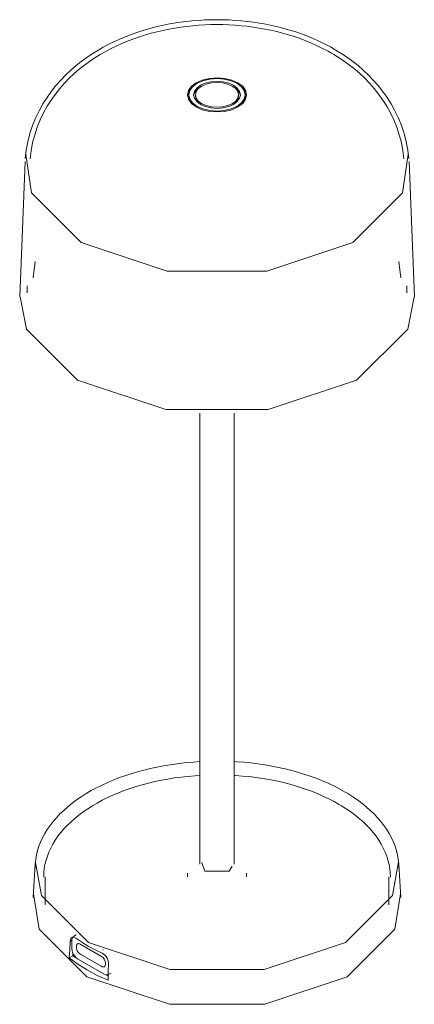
# Model space of a CAD drawing. Header units: millimetres. Extents: x 6562 to 7068, y 2013 to 6642.
# Tile 2 of 3: x 6807 to 6887, y 5644 to 5844. Entities that reach past the tile are written whole.
import ezdxf

# ---------------------------------------------------------------- set-up
doc = ezdxf.new("R2010")
doc.units = ezdxf.units.MM
doc.layers.add('Luminarias', color=7, linetype='Continuous', lineweight=20)

# ---------------------------------------------------------------- blocks, each defined once
blk = doc.blocks.new('71920 - 75602 GROP 2000 Dark grey pole lamp-550666-00 Isometrico PDF')
at = {"layer": 'Luminarias', "color": 254, "lineweight": 9, "true_color": 0xcfcfcf}
for p, q in [((2408.5, 5830.7), (2408.26, 5830.56)), ((2415, 5830.56), (2414.76, 5830.69)), ((2405.87, 5828.92), (2405.87, 5828.62)), ((2407.23, 5828.92), (2407.23, 5828.62)), ((2416.03, 5828.62), (2416.03, 5828.92)), ((2417.39, 5828.62), (2417.39, 5828.92)), ((2372.52, 5815.33), (2371.44, 5787.78)), ((2451.83, 5787.78), (2450.74, 5815.33)), ((2374.6, 5794.99), (2374.18, 5791.67)), ((2449.09, 5791.67), (2448.66, 5794.99)), ((2372.98, 5790.05), (2372.98, 5788.58)), ((2450.28, 5788.58), (2450.28, 5790.05)), ((2408.13, 5764.13), (2408.13, 5672.26)), ((2415.13, 5672.26), (2415.13, 5764.13)), ((2374.61, 5672.31), (2374.15, 5665.52)), ((2408.54, 5672.62), (2409.16, 5670.83)), ((2448.55, 5673.21), (2448.54, 5673.33)), ((2449.11, 5665.52), (2448.65, 5672.31)), ((2376.62, 5669.67), (2376.62, 5664.01)), ((2405.63, 5670.46), (2405.63, 5669.67)), ((2417.64, 5669.67), (2417.64, 5670.46)), ((2446.64, 5664.01), (2446.64, 5669.67)), ((2382.93, 5657.88), (2382.41, 5657.58)), ((2381.74, 5656.6), (2382.06, 5656.78)), ((2382.07, 5656.82), (2382.07, 5655.04)), ((2383.78, 5656.01), (2388.12, 5653.5)), ((2382.25, 5653.63), (2381.51, 5653.2)), ((2382.27, 5654.27), (2382.25, 5653.63)), ((2382.25, 5653.63), (2382.93, 5653.24)), ((2388.04, 5651.49), (2383.86, 5653.9)), ((2388.46, 5654.78), (2388.35, 5654.85)), ((2383.24, 5653.01), (2388.66, 5649.88)), ((2388.96, 5649.76), (2389.45, 5649.48)), ((2389.49, 5649.8), (2390.01, 5650.1))]:
    blk.add_line(p, q, dxfattribs=at)
for points in [[(2372.56, 5815.94, 0), (2372.77, 5817.68, 0), (2373.09, 5819.38, 0), (2373.52, 5821.04, 0), (2374.06, 5822.65, 0), (2374.68, 5824.19, 0), (2375.39, 5825.67, 0), (2376.16, 5827.07, 0), (2377, 5828.4, 0), (2377.89, 5829.65, 0), (2378.83, 5830.83, 0), (2379.8, 5831.94, 0), (2380.81, 5832.99, 0), (2381.85, 5833.96, 0), (2382.91, 5834.88, 0), (2383.99, 5835.73, 0), (2385.09, 5836.54, 0), (2386.2, 5837.28, 0), (2387.33, 5837.98, 0), (2388.47, 5838.64, 0), (2389.62, 5839.25, 0), (2390.78, 5839.81, 0), (2391.96, 5840.34, 0), (2393.14, 5840.83, 0), (2394.33, 5841.28, 0), (2395.53, 5841.7, 0), (2396.73, 5842.08, 0), (2397.95, 5842.43, 0), (2399.16, 5842.74, 0), (2400.39, 5843.03, 0), (2401.62, 5843.28, 0), (2402.86, 5843.5, 0), (2404.1, 5843.69, 0), (2405.34, 5843.85, 0), (2406.58, 5843.99, 0), (2407.83, 5844.09, 0), (2409.08, 5844.16, 0), (2410.34, 5844.21, 0), (2411.59, 5844.22, 0), (2412.84, 5844.21, 0), (2414.09, 5844.17, 0), (2415.35, 5844.09, 0), (2416.59, 5843.99, 0), (2417.84, 5843.86, 0), (2419.08, 5843.7, 0), (2420.32, 5843.51, 0), (2421.56, 5843.29, 0), (2422.79, 5843.04, 0), (2424.02, 5842.76, 0), (2425.24, 5842.45, 0), (2426.45, 5842.1, 0), (2427.66, 5841.72, 0), (2428.85, 5841.31, 0), (2430.04, 5840.86, 0), (2431.23, 5840.38, 0), (2432.4, 5839.85, 0), (2433.56, 5839.29, 0), (2434.72, 5838.68, 0), (2435.48, 5838.25, 0)], [(2373.56, 5815.88, 0), (2373.76, 5817.55, 0), (2374.07, 5819.19, 0), (2374.49, 5820.79, 0), (2375.01, 5822.33, 0), (2375.61, 5823.82, 0), (2376.29, 5825.24, 0), (2377.04, 5826.59, 0), (2377.85, 5827.87, 0), (2378.71, 5829.07, 0), (2379.61, 5830.21, 0), (2380.56, 5831.29, 0), (2381.53, 5832.29, 0), (2382.54, 5833.24, 0), (2383.56, 5834.12, 0), (2384.61, 5834.95, 0), (2385.68, 5835.73, 0), (2386.76, 5836.46, 0), (2387.86, 5837.14, 0), (2388.97, 5837.77, 0), (2390.09, 5838.37, 0), (2391.23, 5838.92, 0), (2392.37, 5839.43, 0), (2393.53, 5839.91, 0), (2394.69, 5840.35, 0), (2395.86, 5840.76, 0), (2397.04, 5841.13, 0), (2398.23, 5841.47, 0), (2399.43, 5841.78, 0), (2400.63, 5842.05, 0), (2401.83, 5842.3, 0), (2403.04, 5842.52, 0), (2404.26, 5842.71, 0), (2405.48, 5842.86, 0), (2406.7, 5842.99, 0), (2407.93, 5843.09, 0), (2409.15, 5843.16, 0), (2410.38, 5843.21, 0), (2411.61, 5843.22, 0), (2412.84, 5843.21, 0), (2414.07, 5843.17, 0), (2415.3, 5843.09, 0), (2416.53, 5843, 0), (2417.75, 5842.87, 0), (2418.97, 5842.71, 0), (2420.18, 5842.52, 0), (2421.4, 5842.31, 0), (2422.6, 5842.06, 0), (2423.8, 5841.79, 0), (2425, 5841.48, 0), (2426.18, 5841.14, 0), (2427.36, 5840.77, 0), (2428.54, 5840.36, 0), (2429.7, 5839.92, 0), (2430.86, 5839.45, 0), (2432, 5838.93, 0), (2433.13, 5838.38, 0), (2434.26, 5837.79, 0), (2434.98, 5837.38, 0)], [(2450.7, 5815.94, 0), (2450.5, 5817.68, 0), (2450.17, 5819.38, 0), (2449.74, 5821.04, 0), (2449.2, 5822.65, 0), (2448.58, 5824.19, 0), (2447.87, 5825.67, 0), (2447.1, 5827.07, 0), (2446.26, 5828.4, 0), (2445.37, 5829.65, 0), (2444.43, 5830.83, 0), (2443.46, 5831.94, 0), (2442.45, 5832.99, 0), (2441.42, 5833.96, 0), (2440.36, 5834.88, 0), (2439.28, 5835.73, 0), (2438.18, 5836.54, 0), (2437.06, 5837.28, 0), (2435.93, 5837.98, 0), (2435.48, 5838.25, 0)], [(2449.71, 5815.88, 0), (2449.5, 5817.55, 0), (2449.19, 5819.19, 0), (2448.77, 5820.79, 0), (2448.26, 5822.33, 0), (2447.65, 5823.82, 0), (2446.97, 5825.24, 0), (2446.22, 5826.59, 0), (2445.41, 5827.87, 0), (2444.55, 5829.07, 0), (2443.65, 5830.21, 0), (2442.71, 5831.29, 0), (2441.73, 5832.29, 0), (2440.73, 5833.24, 0), (2439.7, 5834.12, 0), (2438.65, 5834.95, 0), (2437.58, 5835.73, 0), (2436.5, 5836.46, 0), (2435.4, 5837.14, 0), (2434.98, 5837.38, 0)], [(2407.36, 5831.38, 0), (2408.61, 5831.94, 0), (2410.07, 5832.28, 0), (2411.63, 5832.4, 0), (2413.19, 5832.28, 0), (2414.65, 5831.94, 0), (2415.9, 5831.38, 0)], [(2415.7, 5831.27, 0), (2414.51, 5831.8, 0), (2413.12, 5832.13, 0), (2411.63, 5832.24, 0), (2410.14, 5832.13, 0), (2408.75, 5831.8, 0), (2407.56, 5831.27, 0)], [(2407.36, 5826.46, 0), (2406.41, 5827.18, 0), (2405.8, 5828.02, 0), (2405.6, 5828.92, 0), (2405.8, 5829.82, 0), (2406.41, 5830.66, 0), (2407.36, 5831.38, 0)], [(2406.61, 5830.55, 0), (2406.41, 5830.36, 0), (2405.8, 5829.52, 0), (2405.6, 5828.77, 0)], [(2407.56, 5831.27, 0), (2406.64, 5830.58, 0), (2406.07, 5829.78, 0), (2405.87, 5828.92, 0), (2406.07, 5828.06, 0), (2406.64, 5827.26, 0), (2407.56, 5826.57, 0)], [(2408.26, 5826.97, 0), (2407.5, 5827.54, 0), (2407.02, 5828.21, 0), (2406.86, 5828.92, 0), (2407.02, 5829.63, 0), (2407.5, 5830.3, 0), (2408.26, 5830.87, 0)], [(2407.79, 5830.25, 0), (2407.5, 5829.99, 0), (2407.02, 5829.33, 0), (2406.87, 5828.77, 0)], [(2408.52, 5830.72, 0), (2407.82, 5830.19, 0), (2407.38, 5829.58, 0), (2407.23, 5828.92, 0), (2407.38, 5828.26, 0), (2407.82, 5827.65, 0), (2408.52, 5827.12, 0)], [(2408.26, 5830.87, 0), (2409.25, 5831.3, 0), (2410.4, 5831.58, 0), (2411.63, 5831.67, 0), (2412.87, 5831.58, 0), (2414.02, 5831.3, 0), (2415, 5830.87, 0)], [(2414.74, 5830.72, 0), (2413.83, 5831.12, 0), (2412.77, 5831.37, 0), (2411.63, 5831.46, 0), (2410.49, 5831.37, 0), (2409.43, 5831.12, 0), (2408.52, 5830.72, 0)], [(2414.74, 5827.12, 0), (2415.44, 5827.65, 0), (2415.88, 5828.26, 0), (2416.03, 5828.92, 0), (2415.88, 5829.58, 0), (2415.44, 5830.19, 0), (2414.74, 5830.72, 0)], [(2415, 5830.87, 0), (2415.76, 5830.3, 0), (2416.24, 5829.63, 0), (2416.4, 5828.92, 0), (2416.24, 5828.21, 0), (2415.76, 5827.54, 0), (2415, 5826.97, 0)], [(2416.39, 5828.77, 0), (2416.24, 5829.33, 0), (2415.76, 5829.99, 0), (2415.47, 5830.25, 0)], [(2415.7, 5826.57, 0), (2416.62, 5827.26, 0), (2417.19, 5828.06, 0), (2417.39, 5828.92, 0), (2417.19, 5829.78, 0), (2416.62, 5830.58, 0), (2415.7, 5831.27, 0)], [(2415.9, 5831.38, 0), (2416.86, 5830.66, 0), (2417.46, 5829.82, 0), (2417.66, 5828.92, 0), (2417.46, 5828.02, 0), (2416.86, 5827.18, 0), (2415.9, 5826.46, 0)], [(2417.66, 5828.77, 0), (2417.46, 5829.52, 0), (2416.86, 5830.36, 0), (2416.65, 5830.55, 0)], [(2406.56, 5827.05, 0), (2406.07, 5827.76, 0), (2405.87, 5828.62, 0)], [(2407.82, 5827.35, 0), (2407.38, 5827.96, 0), (2407.23, 5828.62, 0)], [(2416.03, 5828.62, 0), (2415.88, 5827.96, 0), (2415.44, 5827.35, 0)], [(2417.39, 5828.62, 0), (2417.19, 5827.76, 0), (2416.71, 5827.05, 0)], [(2415.9, 5826.46, 0), (2414.65, 5825.9, 0), (2413.19, 5825.55, 0), (2411.63, 5825.44, 0), (2410.07, 5825.55, 0), (2408.61, 5825.9, 0), (2407.36, 5826.46, 0)], [(2407.56, 5826.57, 0), (2408.75, 5826.04, 0), (2410.14, 5825.71, 0), (2411.63, 5825.59, 0), (2413.12, 5825.71, 0), (2414.51, 5826.04, 0), (2415.7, 5826.57, 0)], [(2415, 5826.97, 0), (2414.02, 5826.53, 0), (2412.87, 5826.26, 0), (2411.63, 5826.17, 0), (2410.4, 5826.26, 0), (2409.25, 5826.53, 0), (2408.26, 5826.97, 0)], [(2408.52, 5827.12, 0), (2409.43, 5826.72, 0), (2410.49, 5826.47, 0), (2411.63, 5826.38, 0), (2412.77, 5826.47, 0), (2413.83, 5826.72, 0), (2414.74, 5827.12, 0)], [(2372.66, 5816.79, 0), (2373.84, 5808.98, 0), (2383.97, 5798.85, 0)], [(2383.97, 5798.85, 0), (2401.51, 5793, 0), (2421.76, 5793, 0), (2439.29, 5798.85, 0), (2449.42, 5808.98, 0), (2450.6, 5816.79, 0)], [(2371.51, 5787.79, 0), (2372.8, 5781.24, 0), (2383.2, 5770.84, 0)], [(2383.2, 5770.84, 0), (2401.23, 5764.83, 0), (2422.04, 5764.83, 0), (2440.06, 5770.84, 0), (2450.47, 5781.24, 0), (2451.76, 5787.79, 0)], [(2374.59, 5671.47, 0), (2374.62, 5672.37, 0), (2374.71, 5673.26, 0), (2374.87, 5674.16, 0), (2375.08, 5675.04, 0), (2375.36, 5675.92, 0), (2375.7, 5676.79, 0), (2376.09, 5677.65, 0), (2376.55, 5678.5, 0), (2377.06, 5679.33, 0), (2377.62, 5680.15, 0), (2378.24, 5680.95, 0), (2378.91, 5681.73, 0), (2379.64, 5682.5, 0), (2380.41, 5683.24, 0), (2381.23, 5683.97, 0), (2382.1, 5684.67, 0), (2383.02, 5685.35, 0), (2383.98, 5686.01, 0), (2384.98, 5686.64, 0), (2386.02, 5687.25, 0), (2387.11, 5687.84, 0), (2388.23, 5688.39, 0), (2389.39, 5688.92, 0), (2390.58, 5689.43, 0), (2391.8, 5689.9, 0), (2393.06, 5690.35, 0), (2394.34, 5690.76, 0), (2395.65, 5691.15, 0), (2396.99, 5691.5, 0), (2398.35, 5691.82, 0), (2399.73, 5692.12, 0), (2401.12, 5692.38, 0), (2402.54, 5692.6, 0), (2403.96, 5692.8, 0), (2405.4, 5692.96, 0), (2406.85, 5693.08, 0), (2408.13, 5693.17, 0)], [(2415.13, 5693.16, 0), (2415.62, 5693.14, 0), (2417.08, 5693.03, 0), (2418.52, 5692.89, 0), (2419.96, 5692.71, 0), (2421.38, 5692.5, 0), (2422.78, 5692.26, 0), (2424.17, 5691.99, 0), (2425.54, 5691.68, 0), (2426.89, 5691.34, 0), (2428.22, 5690.97, 0), (2429.51, 5690.57, 0), (2430.79, 5690.15, 0), (2432.03, 5689.69, 0), (2433.24, 5689.2, 0), (2434.41, 5688.68, 0), (2435.55, 5688.14, 0), (2436.66, 5687.57, 0), (2437.62, 5687.03, 0)], [(2376.33, 5669.66, 0), (2376.36, 5670.52, 0), (2376.45, 5671.37, 0), (2376.59, 5672.23, 0), (2376.8, 5673.08, 0), (2377.07, 5673.92, 0), (2377.39, 5674.75, 0), (2377.77, 5675.57, 0), (2378.2, 5676.38, 0), (2378.69, 5677.17, 0), (2379.23, 5677.95, 0), (2379.82, 5678.72, 0), (2380.46, 5679.47, 0), (2381.15, 5680.2, 0), (2381.89, 5680.91, 0), (2382.67, 5681.6, 0), (2383.5, 5682.27, 0), (2384.37, 5682.92, 0), (2385.29, 5683.54, 0), (2386.24, 5684.15, 0), (2387.24, 5684.73, 0), (2388.27, 5685.29, 0), (2389.34, 5685.82, 0), (2390.44, 5686.32, 0), (2391.58, 5686.8, 0), (2392.75, 5687.25, 0), (2393.94, 5687.68, 0), (2395.17, 5688.07, 0), (2396.41, 5688.44, 0), (2397.69, 5688.78, 0), (2398.98, 5689.09, 0), (2400.29, 5689.36, 0), (2401.62, 5689.61, 0), (2402.97, 5689.83, 0), (2404.33, 5690.01, 0), (2405.7, 5690.16, 0), (2407.08, 5690.28, 0), (2408.13, 5690.35, 0)], [(2415.13, 5690.35, 0), (2415.43, 5690.34, 0), (2416.82, 5690.23, 0), (2418.19, 5690.1, 0), (2419.56, 5689.93, 0), (2420.91, 5689.73, 0), (2422.25, 5689.5, 0), (2423.58, 5689.24, 0), (2424.88, 5688.95, 0), (2426.16, 5688.63, 0), (2427.43, 5688.27, 0), (2428.66, 5687.89, 0), (2429.87, 5687.49, 0), (2431.06, 5687.05, 0), (2432.21, 5686.58, 0), (2433.33, 5686.09, 0), (2434.42, 5685.58, 0), (2435.47, 5685.03, 0), (2436.39, 5684.52, 0)], [(2448.68, 5671.47, 0), (2448.65, 5672.37, 0), (2448.55, 5673.26, 0), (2448.4, 5674.16, 0), (2448.18, 5675.04, 0), (2447.9, 5675.92, 0), (2447.57, 5676.79, 0), (2447.17, 5677.65, 0), (2446.72, 5678.5, 0), (2446.21, 5679.33, 0), (2445.64, 5680.15, 0), (2445.02, 5680.95, 0), (2444.35, 5681.73, 0), (2443.63, 5682.5, 0), (2442.85, 5683.24, 0), (2442.03, 5683.97, 0), (2441.16, 5684.67, 0), (2440.25, 5685.35, 0), (2439.29, 5686.01, 0), (2438.28, 5686.64, 0), (2437.62, 5687.03, 0)], [(2446.94, 5669.66, 0), (2446.91, 5670.52, 0), (2446.82, 5671.37, 0), (2446.67, 5672.23, 0), (2446.46, 5673.08, 0), (2446.2, 5673.92, 0), (2445.87, 5674.75, 0), (2445.5, 5675.57, 0), (2445.06, 5676.38, 0), (2444.58, 5677.17, 0), (2444.04, 5677.95, 0), (2443.44, 5678.72, 0), (2442.8, 5679.47, 0), (2442.11, 5680.2, 0), (2441.37, 5680.91, 0), (2440.59, 5681.6, 0), (2439.76, 5682.27, 0), (2438.89, 5682.92, 0), (2437.97, 5683.54, 0), (2437.02, 5684.15, 0), (2436.39, 5684.52, 0)], [(2374.64, 5672.65, 0), (2375.85, 5665.93, 0), (2385.44, 5656.34, 0)], [(2385.44, 5656.34, 0), (2402.04, 5650.81, 0), (2421.22, 5650.81, 0), (2437.83, 5656.34, 0), (2447.41, 5665.93, 0), (2448.61, 5672.78, 0)], [(2409.16, 5670.83, 0), (2414.11, 5670.83, 0), (2414.72, 5671.9, 0)], [(2374.28, 5666.26, 0), (2375.4, 5659.06, 0), (2385.11, 5649.35, 0)], [(2385.11, 5649.35, 0), (2401.92, 5643.75, 0), (2421.34, 5643.75, 0), (2438.16, 5649.35, 0), (2447.86, 5659.06, 0), (2448.99, 5666.26, 0)], [(2381.74, 5656.6, 0), (2381.78, 5656.89, 0), (2381.87, 5657.14, 0), (2382.01, 5657.31, 0), (2382.18, 5657.41, 0), (2382.39, 5657.43, 0), (2382.62, 5657.38, 0), (2382.86, 5657.24, 0)], [(2381.51, 5653.2, 0), (2381.62, 5654.9, 0), (2381.74, 5656.6, 0)], [(2382.18, 5657.34, 0), (2382.11, 5657.15, 0), (2382.07, 5656.82, 0)], [(2382.86, 5657.24, 0), (2384.09, 5656.41, 0), (2385.4, 5655.61, 0)], [(2383.86, 5653.9, 0), (2383.68, 5654.02, 0), (2383.52, 5654.16, 0), (2383.38, 5654.32, 0), (2383.26, 5654.48, 0), (2383.16, 5654.65, 0), (2383.09, 5654.83, 0), (2383.03, 5655.01, 0), (2383, 5655.19, 0), (2382.98, 5655.36, 0), (2382.98, 5655.52, 0), (2383, 5655.67, 0), (2383.04, 5655.8, 0), (2383.1, 5655.91, 0), (2383.17, 5656.01, 0), (2383.26, 5656.07, 0), (2383.37, 5656.11, 0), (2383.49, 5656.11, 0), (2383.63, 5656.08, 0), (2383.78, 5656.01, 0)], [(2385.4, 5655.61, 0), (2386.78, 5654.86, 0), (2388.22, 5654.14, 0)], [(2382.07, 5655.04, 0), (2382.11, 5654.67, 0), (2382.22, 5654.27, 0), (2382.41, 5653.89, 0), (2382.65, 5653.53, 0), (2382.93, 5653.23, 0), (2383.24, 5653.01, 0)], [(2388.12, 5653.5, 0), (2388.27, 5653.4, 0), (2388.41, 5653.27, 0), (2388.53, 5653.13, 0), (2388.63, 5652.97, 0), (2388.72, 5652.8, 0), (2388.8, 5652.62, 0), (2388.85, 5652.45, 0), (2388.89, 5652.27, 0), (2388.91, 5652.09, 0), (2388.92, 5651.93, 0), (2388.9, 5651.78, 0), (2388.87, 5651.64, 0), (2388.81, 5651.53, 0), (2388.73, 5651.44, 0), (2388.64, 5651.38, 0), (2388.52, 5651.35, 0), (2388.38, 5651.35, 0), (2388.22, 5651.4, 0), (2388.04, 5651.49, 0)], [(2388.22, 5654.14, 0), (2388.52, 5653.97, 0), (2388.79, 5653.74, 0), (2389.04, 5653.45, 0), (2389.25, 5653.13, 0), (2389.4, 5652.79, 0), (2389.49, 5652.44, 0), (2389.51, 5652.11, 0)], [(2385.17, 5650.75, 0), (2383.26, 5651.94, 0), (2381.51, 5653.2, 0)], [(2389.51, 5652.11, 0), (2389.47, 5650.37, 0), (2389.43, 5648.63, 0)], [(2389.43, 5648.63, 0), (2387.23, 5649.64, 0), (2385.17, 5650.75, 0)], [(2388.66, 5649.88, 0), (2388.96, 5649.75, 0), (2389.25, 5649.72, 0), (2389.46, 5649.78, 0)]]:
    blk.add_polyline3d(points, dxfattribs=at)

msp = doc.modelspace()

# ---------------------------------------------------------------- block references
at = {"layer": 'Luminarias', "color": 254, "lineweight": 9, "true_color": 0xcfcfcf}
msp.add_blockref('71920 - 75602 GROP 2000 Dark grey pole lamp-550666-00 Isometrico PDF', (4435.3, 0), dxfattribs=at)

doc.saveas('drawing.dxf')
